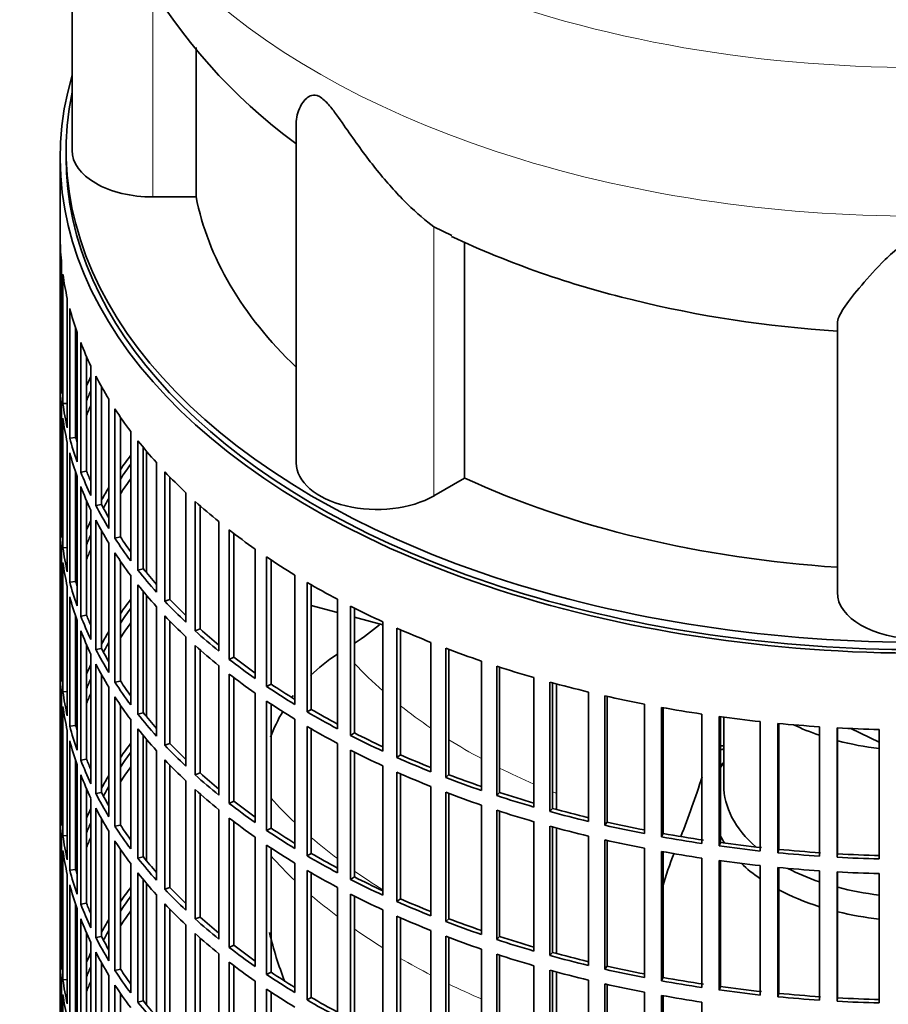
# Model space of a CAD drawing. Header units: millimetres. Extents: x 463 to 1347, y -1623 to 1574.
# Tile 5 of 20: x 1048 to 1193, y -1373 to -1209. Entities that reach past the tile are written whole.
import ezdxf

# ---------------------------------------------------------------- set-up
doc = ezdxf.new("R2010")
doc.units = ezdxf.units.MM
for name, color, linetype in [('VSI184-254_GIUNT', 7, 'Continuous'), ('VSI344-454_FILTR', 7, 'Continuous'), ('VSI344-454_SUPPO', 7, 'Continuous'), ('VSI344_DIFFUSORE', 7, 'Continuous')]:
    doc.layers.add(name, color=color, linetype=linetype)

# ---------------------------------------------------------------- blocks, each defined once
blk = doc.blocks.new('SE4')
at = {"layer": 'VSI184-254_GIUNT', "color": 7, "linetype": 'Continuous', "lineweight": 35}
blk.add_line((1165.54, -1325.21), (1165.54, -1336.57), dxfattribs=at)
for centre, major_axis, start_param, end_param in [((1198.04, -1312.07), (-32.5, 0), 0.875493, 1.038932), ((1198.04, -1312.07), (-32.5, 0), 1.14425, 1.369498), ((1198.04, -1339.4), (-34.5, 0), -0.342169, -0.29004), ((1198.04, -1336.57), (32.5, 0), 3.141593, 3.725655), ((1198.04, -1339.4), (-34.5, 0), 0.29004, 0.352057), ((1198.04, -1339.4), (-34.5, 0), 0.541779, 0.70006), ((1198.04, -1336.57), (32.5, 0), 3.976979, 4.180525), ((1198.04, -1339.4), (-34.5, 0), 0.828971, 1.072715), ((1198.04, -1336.57), (32.5, 0), 4.285842, 4.51109), ((1198.04, -1339.4), (-34.5, 0), 1.170442, 1.381313)]:
    blk.add_ellipse(centre, major_axis=major_axis, ratio=0.57735, start_param=start_param, end_param=end_param, dxfattribs=at)
at = {"layer": 'VSI344-454_FILTR', "color": 7, "linetype": 'Continuous', "lineweight": 35}
for p, q in [((1054.54, -1231.65), (1054.54, -1471.7)), ((1054.54, -1267.01), (1054.54, -1245.37)), ((1054.79, -1271.07), (1054.79, -1249.43)), ((1055, -1272.78), (1055, -1251.15)), ((1055.73, -1276.82), (1055.73, -1255.19)), ((1056.15, -1278.53), (1056.15, -1256.89)), ((1057.13, -1278.43), (1057.13, -1260.2)), ((1057.37, -1282.53), (1057.37, -1260.89)), ((1057.99, -1284.21), (1057.99, -1262.58)), ((1058.96, -1284.07), (1058.96, -1264.92)), ((1054.79, -1267), (1054.54, -1267.01)), ((1059.69, -1288.15), (1059.69, -1266.52)), ((1060.51, -1289.81), (1060.51, -1268.17)), ((1054.54, -1291.09), (1054.54, -1269.46)), ((1061.46, -1289.63), (1061.46, -1269.94)), ((1062.69, -1293.67), (1062.69, -1272.03)), ((1054.79, -1295.15), (1054.79, -1273.52)), ((1055.73, -1272.74), (1055, -1272.78)), ((1063.71, -1295.29), (1063.71, -1273.65)), ((1055, -1296.87), (1055, -1275.23)), ((1064.63, -1295.07), (1064.63, -1275.04)), ((1066.34, -1299.06), (1066.34, -1277.42)), ((1055.73, -1300.91), (1055.73, -1279.27)), ((1057.13, -1278.43), (1056.15, -1278.53)), ((1067.56, -1300.63), (1067.56, -1278.99)), ((1068.45, -1300.38), (1068.45, -1280.1)), ((1056.15, -1302.61), (1056.15, -1280.98)), ((1058.96, -1284.07), (1057.99, -1284.21)), ((1070.64, -1304.28), (1070.64, -1282.64)), ((1072.04, -1305.8), (1072.04, -1284.16)), ((1057.13, -1302.51), (1057.13, -1284.29)), ((1057.37, -1306.61), (1057.37, -1284.98)), ((1072.91, -1305.51), (1072.91, -1285.07)), ((1057.99, -1308.3), (1057.99, -1286.66)), ((1058.96, -1308.16), (1058.96, -1289.01)), ((1075.56, -1309.32), (1075.56, -1287.68)), ((1077.14, -1310.78), (1077.14, -1289.14)), ((1059.69, -1312.24), (1059.69, -1290.6)), ((1061.46, -1289.63), (1060.51, -1289.81)), ((1077.97, -1310.45), (1077.97, -1289.88)), ((1054.79, -1291.09), (1054.54, -1291.09)), ((1060.51, -1313.9), (1060.51, -1292.26)), ((1054.54, -1315.18), (1054.54, -1293.54)), ((1061.46, -1313.72), (1061.46, -1294.03)), ((1081.07, -1314.14), (1081.07, -1292.51)), ((1082.82, -1315.54), (1082.82, -1293.9)), ((1064.63, -1295.07), (1063.71, -1295.29)), ((1083.61, -1315.18), (1083.61, -1294.51)), ((1055.73, -1296.83), (1055, -1296.87)), ((1062.69, -1317.76), (1062.69, -1296.12)), ((1087.16, -1318.74), (1087.16, -1297.1)), ((1054.79, -1319.24), (1054.79, -1297.6)), ((1063.71, -1319.38), (1063.71, -1297.74)), ((1089.07, -1320.06), (1089.07, -1298.42)), ((1089.82, -1319.67), (1089.82, -1298.92)), ((1055, -1320.96), (1055, -1299.32)), ((1064.63, -1319.16), (1064.63, -1299.13)), ((1068.45, -1300.38), (1067.56, -1300.63)), ((1066.34, -1323.14), (1066.34, -1301.51)), ((1093.78, -1323.08), (1093.78, -1301.44)), ((1055.73, -1325), (1055.73, -1303.36)), ((1057.13, -1302.51), (1056.15, -1302.61)), ((1067.56, -1324.72), (1067.56, -1303.08)), ((1095.85, -1324.31), (1095.85, -1302.68)), ((1096.55, -1323.9), (1096.55, -1303.08)), ((1056.15, -1326.7), (1056.15, -1305.06)), ((1068.45, -1324.46), (1068.45, -1304.19)), ((1072.91, -1305.51), (1072.04, -1305.8)), ((1100.91, -1327.14), (1100.91, -1305.5)), ((1070.64, -1328.37), (1070.64, -1306.73)), ((1103.13, -1328.29), (1103.13, -1306.65)), ((1103.77, -1327.85), (1103.77, -1306.98)), ((1057.13, -1326.6), (1057.13, -1308.37)), ((1058.96, -1308.16), (1057.99, -1308.3)), ((1072.04, -1329.89), (1072.04, -1308.25)), ((1057.37, -1330.7), (1057.37, -1309.06)), ((1072.91, -1329.6), (1072.91, -1309.15)), ((1077.97, -1310.45), (1077.14, -1310.78)), ((1108.52, -1330.9), (1108.52, -1309.26)), ((1110.87, -1331.96), (1110.87, -1310.32)), ((1111.46, -1331.49), (1111.46, -1310.58)), ((1057.99, -1332.39), (1057.99, -1310.75)), ((1075.56, -1333.4), (1075.56, -1311.77)), ((1058.96, -1332.25), (1058.96, -1313.1)), ((1061.46, -1313.72), (1060.51, -1313.9)), ((1077.14, -1334.86), (1077.14, -1313.23)), ((1116.56, -1334.35), (1116.56, -1312.71)), ((1119.03, -1335.31), (1119.03, -1313.67)), ((1119.56, -1334.82), (1119.56, -1313.87)), ((1054.79, -1315.18), (1054.54, -1315.18)), ((1059.69, -1336.33), (1059.69, -1314.69)), ((1077.97, -1334.54), (1077.97, -1313.97)), ((1083.61, -1315.18), (1082.82, -1315.54)), ((1060.51, -1337.98), (1060.51, -1316.34)), ((1081.07, -1338.23), (1081.07, -1316.59)), ((1125, -1337.46), (1125, -1315.82)), ((1127.58, -1338.32), (1127.58, -1316.69)), ((1128.05, -1337.81), (1128.05, -1316.84)), ((1054.54, -1339.27), (1054.54, -1317.63)), ((1061.46, -1337.8), (1061.46, -1318.12)), ((1082.82, -1339.62), (1082.82, -1317.99)), ((1083.61, -1339.27), (1083.61, -1318.59)), ((1133.79, -1340.23), (1133.79, -1318.59)), ((1062.69, -1341.84), (1062.69, -1320.21)), ((1064.63, -1319.16), (1063.71, -1319.38)), ((1089.82, -1319.67), (1089.07, -1320.06)), ((1136.47, -1340.98), (1136.47, -1319.35)), ((1136.88, -1340.46), (1136.88, -1319.46)), ((1054.79, -1343.33), (1054.79, -1321.69)), ((1055.73, -1320.91), (1055, -1320.96)), ((1063.71, -1343.46), (1063.71, -1321.83)), ((1087.16, -1342.82), (1087.16, -1321.19)), ((1142.9, -1342.64), (1142.9, -1321)), ((1145.67, -1343.28), (1145.67, -1321.64)), ((1146.01, -1342.74), (1146.01, -1321.72)), ((1055, -1345.04), (1055, -1323.41)), ((1064.63, -1343.25), (1064.63, -1323.21)), ((1089.07, -1344.14), (1089.07, -1322.51)), ((1089.82, -1343.76), (1089.82, -1323)), ((1152.28, -1344.67), (1152.28, -1323.03)), ((1155.11, -1345.2), (1155.11, -1323.57)), ((1155.39, -1344.65), (1155.39, -1323.62)), ((1068.45, -1324.46), (1067.56, -1324.72)), ((1096.55, -1323.9), (1095.85, -1324.31)), ((1161.87, -1346.32), (1161.87, -1324.68)), ((1164.77, -1346.74), (1164.77, -1325.1)), ((1164.98, -1346.17), (1164.98, -1325.13)), ((1057.13, -1326.6), (1056.15, -1326.7)), ((1066.34, -1347.23), (1066.34, -1325.59)), ((1093.78, -1347.16), (1093.78, -1325.53)), ((1095.85, -1348.4), (1095.85, -1326.76)), ((1171.65, -1347.58), (1171.65, -1325.95)), ((1174.59, -1347.88), (1174.59, -1326.24)), ((1174.73, -1347.31), (1174.73, -1326.26)), ((1181.55, -1348.45), (1181.55, -1326.81)), ((1184.52, -1348.63), (1184.52, -1326.99)), ((1184.59, -1348.05), (1184.59, -1326.99)), ((1055.73, -1349.08), (1055.73, -1327.45)), ((1067.56, -1348.8), (1067.56, -1327.16)), ((1068.45, -1348.55), (1068.45, -1328.28)), ((1096.55, -1347.99), (1096.55, -1327.17)), ((1103.77, -1327.85), (1103.13, -1328.29)), ((1191.54, -1348.91), (1191.54, -1327.27)), ((1056.15, -1350.79), (1056.15, -1329.15)), ((1072.91, -1329.6), (1072.04, -1329.89)), ((1100.91, -1351.22), (1100.91, -1329.59)), ((1070.64, -1352.45), (1070.64, -1330.82)), ((1103.13, -1352.37), (1103.13, -1330.74)), ((1103.77, -1351.93), (1103.77, -1331.06)), ((1111.46, -1331.49), (1110.87, -1331.96)), ((1057.13, -1350.69), (1057.13, -1332.46)), ((1057.37, -1354.79), (1057.37, -1333.15)), ((1058.96, -1332.25), (1057.99, -1332.39)), ((1072.04, -1353.97), (1072.04, -1332.34)), ((1072.91, -1353.68), (1072.91, -1333.24)), ((1108.52, -1354.99), (1108.52, -1333.35)), ((1057.99, -1356.47), (1057.99, -1334.84)), ((1077.97, -1334.54), (1077.14, -1334.86)), ((1110.87, -1356.05), (1110.87, -1334.41)), ((1111.46, -1355.58), (1111.46, -1334.67)), ((1119.56, -1334.82), (1119.03, -1335.31)), ((1075.56, -1357.49), (1075.56, -1335.85)), ((1116.56, -1358.43), (1116.56, -1336.8)), ((1058.96, -1356.33), (1058.96, -1337.18)), ((1061.46, -1337.8), (1060.51, -1337.98)), ((1077.14, -1358.95), (1077.14, -1337.31)), ((1077.97, -1358.63), (1077.97, -1338.05)), ((1119.03, -1359.4), (1119.03, -1337.76)), ((1119.56, -1358.91), (1119.56, -1337.96)), ((1128.05, -1337.81), (1127.58, -1338.32)), ((1054.79, -1339.26), (1054.54, -1339.27)), ((1059.69, -1360.41), (1059.69, -1338.78)), ((1083.61, -1339.27), (1082.82, -1339.62)), ((1125, -1361.55), (1125, -1339.91)), ((1054.54, -1363.35), (1054.54, -1341.72)), ((1060.51, -1362.07), (1060.51, -1340.43)), ((1081.07, -1362.32), (1081.07, -1340.68)), ((1127.58, -1362.41), (1127.58, -1340.77)), ((1128.05, -1361.9), (1128.05, -1340.92)), ((1136.88, -1340.46), (1136.47, -1340.98)), ((1061.46, -1361.89), (1061.46, -1342.2)), ((1064.63, -1343.25), (1063.71, -1343.46)), ((1082.82, -1363.71), (1082.82, -1342.07)), ((1083.61, -1363.36), (1083.61, -1342.68)), ((1133.79, -1364.32), (1133.79, -1342.68)), ((1136.47, -1365.07), (1136.47, -1343.43)), ((1146.01, -1342.74), (1145.67, -1343.28)), ((1055.73, -1345), (1055, -1345.04)), ((1062.69, -1365.93), (1062.69, -1344.29)), ((1089.82, -1343.76), (1089.07, -1344.14)), ((1136.88, -1364.54), (1136.88, -1343.54)), ((1142.9, -1366.72), (1142.9, -1345.09)), ((1155.39, -1344.65), (1155.11, -1345.2)), ((1054.79, -1367.41), (1054.79, -1345.78)), ((1063.71, -1367.55), (1063.71, -1345.91)), ((1087.16, -1366.91), (1087.16, -1345.27)), ((1089.07, -1368.23), (1089.07, -1346.59)), ((1145.67, -1367.37), (1145.67, -1345.73)), ((1146.01, -1366.83), (1146.01, -1345.81)), ((1164.98, -1346.17), (1164.77, -1346.74)), ((1055, -1369.13), (1055, -1347.49)), ((1064.63, -1367.33), (1064.63, -1347.3)), ((1089.82, -1367.84), (1089.82, -1347.09)), ((1096.55, -1347.99), (1095.85, -1348.4)), ((1152.28, -1368.76), (1152.28, -1347.12)), ((1155.11, -1369.29), (1155.11, -1347.65)), ((1155.39, -1368.73), (1155.39, -1347.7)), ((1174.73, -1347.31), (1174.59, -1347.88)), ((1184.59, -1348.05), (1184.52, -1348.63)), ((1066.34, -1371.32), (1066.34, -1349.68)), ((1068.45, -1348.55), (1067.56, -1348.8)), ((1093.78, -1371.25), (1093.78, -1349.61)), ((1161.87, -1370.41), (1161.87, -1348.77)), ((1164.77, -1370.83), (1164.77, -1349.19)), ((1164.98, -1370.26), (1164.98, -1349.22)), ((1171.65, -1371.67), (1171.65, -1350.03)), ((1055.73, -1373.17), (1055.73, -1351.53)), ((1057.13, -1350.69), (1056.15, -1350.79)), ((1067.56, -1372.89), (1067.56, -1351.25)), ((1095.85, -1372.49), (1095.85, -1350.85)), ((1096.55, -1372.07), (1096.55, -1351.25)), ((1174.59, -1371.97), (1174.59, -1350.33)), ((1174.73, -1371.4), (1174.73, -1350.34)), ((1181.55, -1372.53), (1181.55, -1350.9)), ((1184.52, -1372.71), (1184.52, -1351.08)), ((1184.59, -1372.14), (1184.59, -1351.08)), ((1191.54, -1373), (1191.54, -1351.36)), ((1056.15, -1374.87), (1056.15, -1353.24)), ((1068.45, -1372.64), (1068.45, -1352.36)), ((1103.77, -1351.93), (1103.13, -1352.37)), ((1070.64, -1376.54), (1070.64, -1354.9)), ((1072.91, -1353.68), (1072.04, -1353.97)), ((1100.91, -1375.31), (1100.91, -1353.67)), ((1103.13, -1376.46), (1103.13, -1354.82)), ((1057.13, -1374.77), (1057.13, -1356.55)), ((1058.96, -1356.33), (1057.99, -1356.47)), ((1072.04, -1378.06), (1072.04, -1356.42)), ((1103.77, -1376.02), (1103.77, -1355.15)), ((1111.46, -1355.58), (1110.87, -1356.05)), ((1057.37, -1378.87), (1057.37, -1357.24)), ((1072.91, -1377.77), (1072.91, -1357.33)), ((1108.52, -1379.07), (1108.52, -1357.43)), ((1057.99, -1380.56), (1057.99, -1358.92)), ((1075.56, -1381.58), (1075.56, -1359.94)), ((1077.97, -1358.63), (1077.14, -1358.95)), ((1110.87, -1380.13), (1110.87, -1358.5)), ((1111.46, -1379.67), (1111.46, -1358.75)), ((1119.56, -1358.91), (1119.03, -1359.4)), ((1058.96, -1380.42), (1058.96, -1361.27)), ((1077.14, -1383.04), (1077.14, -1361.4)), ((1116.56, -1382.52), (1116.56, -1360.88)), ((1059.69, -1384.5), (1059.69, -1362.86)), ((1061.46, -1361.89), (1060.51, -1362.07)), ((1077.97, -1382.71), (1077.97, -1362.14)), ((1119.03, -1383.48), (1119.03, -1361.85)), ((1119.56, -1382.99), (1119.56, -1362.05)), ((1128.05, -1361.9), (1127.58, -1362.41)), ((1054.79, -1363.35), (1054.54, -1363.35)), ((1060.51, -1386.16), (1060.51, -1364.52)), ((1081.07, -1386.4), (1081.07, -1364.77)), ((1083.61, -1363.36), (1082.82, -1363.71)), ((1125, -1385.63), (1125, -1364)), ((1127.58, -1386.5), (1127.58, -1364.86)), ((1136.88, -1364.54), (1136.47, -1365.07)), ((1054.54, -1387.44), (1054.54, -1365.8)), ((1061.46, -1385.98), (1061.46, -1366.29)), ((1082.82, -1387.8), (1082.82, -1366.16)), ((1128.05, -1385.99), (1128.05, -1365.01)), ((1064.63, -1367.33), (1063.71, -1367.55)), ((1083.61, -1387.44), (1083.61, -1366.77)), ((1089.82, -1367.84), (1089.07, -1368.23)), ((1133.79, -1388.4), (1133.79, -1366.77)), ((1136.47, -1389.16), (1136.47, -1367.52)), ((1136.88, -1388.63), (1136.88, -1367.63)), ((1146.01, -1366.83), (1145.67, -1367.37)), ((1054.79, -1391.5), (1054.79, -1369.86)), ((1055.73, -1369.09), (1055, -1369.13)), ((1062.69, -1390.02), (1062.69, -1368.38)), ((1087.16, -1391), (1087.16, -1369.36)), ((1142.9, -1390.81), (1142.9, -1369.17)), ((1145.67, -1391.45), (1145.67, -1369.82)), ((1155.39, -1368.73), (1155.11, -1369.29)), ((1063.71, -1391.64), (1063.71, -1370)), ((1064.63, -1391.42), (1064.63, -1371.39)), ((1089.07, -1392.32), (1089.07, -1370.68)), ((1089.82, -1391.93), (1089.82, -1371.18)), ((1146.01, -1390.91), (1146.01, -1369.89)), ((1152.28, -1392.84), (1152.28, -1371.21)), ((1164.98, -1370.26), (1164.77, -1370.83)), ((1174.73, -1371.4), (1174.59, -1371.97)), ((1055, -1393.22), (1055, -1371.58)), ((1068.45, -1372.64), (1067.56, -1372.89)), ((1096.55, -1372.07), (1095.85, -1372.49)), ((1155.11, -1393.38), (1155.11, -1371.74)), ((1155.39, -1392.82), (1155.39, -1371.79)), ((1161.87, -1394.5), (1161.87, -1372.86)), ((1184.59, -1372.14), (1184.52, -1372.71))]:
    blk.add_line(p, q, dxfattribs=at)
for centre, major_axis, start_param, end_param in [((1198.04, -1231.65), (143.5, 0), 2.974441, 5.123263), ((1198.04, -1231.65), (142.5, 0), 3.141593, 5.133513), ((1198.04, -1244.51), (-143.5, 0), 0.010392, 0.059421), ((1198.04, -1244.51), (-143.5, 0), 0.080205, 0.129234), ((1198.04, -1244.51), (-143.5, 0), 0.150018, 0.199048), ((1198.04, -1244.51), (-143.5, 0), 0.219831, 0.268861), ((1198.04, -1266.15), (-143.5, 0), 0.010392, 0.059421), ((1198.04, -1290.23), (-143.5, 0), -0.268861, -0.248955), ((1198.04, -1244.51), (-143.5, 0), 0.289645, 0.338674), ((1198.04, -1268.6), (-143.5, 0), 0.010392, 0.059421), ((1198.04, -1290.23), (-142.5, 0), -0.242088, -0.219659), ((1198.04, -1266.15), (-143.5, 0), 0.080205, 0.129234), ((1198.04, -1290.23), (-143.5, 0), -0.199048, -0.190533), ((1198.04, -1292.68), (-142.5, 0), -0.242088, -0.219659), ((1198.04, -1244.51), (-143.5, 0), 0.359458, 0.408487), ((1198.04, -1268.6), (-143.5, 0), 0.080205, 0.129234), ((1198.04, -1290.23), (-142.5, 0), -0.160582, -0.149846), ((1198.04, -1266.15), (-143.5, 0), 0.150018, 0.199048), ((1198.04, -1266.15), (-142.5, 0), 0.149846, 0.160582), ((1198.04, -1244.51), (-143.5, 0), 0.429271, 0.4783), ((1198.04, -1268.6), (-143.5, 0), 0.150018, 0.199048), ((1198.04, -1314.32), (-143.5, 0), -0.408487, -0.377404), ((1198.04, -1266.15), (-143.5, 0), 0.219831, 0.268861), ((1198.04, -1266.15), (-142.5, 0), 0.219659, 0.242088), ((1198.04, -1314.32), (-142.5, 0), -0.391958, -0.359286), ((1198.04, -1244.51), (-143.5, 0), 0.499084, 0.548113), ((1198.04, -1316.77), (-142.5, 0), -0.391958, -0.359286), ((1198.04, -1268.6), (-143.5, 0), 0.219831, 0.268861), ((1198.04, -1314.32), (-143.5, 0), -0.338674, -0.312019), ((1198.04, -1314.32), (-142.5, 0), -0.318152, -0.297119), ((1198.04, -1244.51), (-143.5, 0), 0.568897, 0.617927), ((1198.04, -1266.15), (-143.5, 0), 0.289645, 0.338674), ((1198.04, -1266.15), (-142.5, 0), 0.289473, 0.318152), ((1198.04, -1290.23), (-143.5, 0), 0.010392, 0.059421), ((1198.04, -1314.32), (-143.5, 0), -0.268861, -0.248955), ((1198.04, -1268.6), (-143.5, 0), 0.289645, 0.338674), ((1198.04, -1292.68), (-143.5, 0), 0.010392, 0.059421), ((1198.04, -1244.51), (-143.5, 0), 0.63871, 0.68774), ((1198.04, -1314.32), (-142.5, 0), -0.242088, -0.219659), ((1198.04, -1266.15), (-143.5, 0), 0.359458, 0.408487), ((1198.04, -1266.15), (-142.5, 0), 0.359286, 0.391958), ((1198.04, -1290.23), (-143.5, 0), 0.080205, 0.129234), ((1198.04, -1316.77), (-142.5, 0), -0.242088, -0.219659), ((1198.04, -1314.32), (-143.5, 0), -0.199048, -0.190533), ((1198.04, -1268.6), (-143.5, 0), 0.359458, 0.408487), ((1198.04, -1244.51), (-143.5, 0), 0.708524, 0.757553), ((1198.04, -1292.68), (-143.5, 0), 0.080205, 0.129234), ((1198.04, -1266.15), (-143.5, 0), 0.429271, 0.4783), ((1198.04, -1266.15), (-142.5, 0), 0.429099, 0.464583), ((1198.04, -1314.32), (-142.5, 0), -0.160582, -0.149846), ((1198.04, -1290.23), (-143.5, 0), 0.150018, 0.199048), ((1198.04, -1290.23), (-142.5, 0), 0.149846, 0.160582), ((1198.04, -1268.6), (-143.5, 0), 0.429271, 0.4783), ((1198.04, -1244.51), (-143.5, 0), 0.778337, 0.827366), ((1198.04, -1292.68), (-143.5, 0), 0.150018, 0.199048), ((1198.04, -1338.41), (-143.5, 0), -0.408487, -0.377404), ((1198.04, -1266.15), (-142.5, 0), 0.498912, 0.536508), ((1198.04, -1338.41), (-142.5, 0), -0.391958, -0.359286), ((1198.04, -1266.15), (-143.5, 0), 0.499084, 0.548113), ((1198.04, -1244.51), (-143.5, 0), 0.84815, 0.897179), ((1198.04, -1290.23), (-143.5, 0), 0.219831, 0.268861), ((1198.04, -1290.23), (-142.5, 0), 0.219659, 0.242088), ((1198.04, -1268.6), (-143.5, 0), 0.499084, 0.548113), ((1198.04, -1340.86), (-142.5, 0), -0.391958, -0.359286), ((1198.04, -1266.15), (-142.5, 0), 0.568725, 0.607984), ((1198.04, -1244.51), (-143.5, 0), 0.917963, 0.966992), ((1198.04, -1292.68), (-143.5, 0), 0.219831, 0.268861), ((1198.04, -1338.41), (-143.5, 0), -0.338674, -0.312019), ((1198.04, -1266.15), (-143.5, 0), 0.568897, 0.617927), ((1198.04, -1290.23), (-143.5, 0), 0.289645, 0.338674), ((1198.04, -1290.23), (-142.5, 0), 0.289473, 0.318152), ((1198.04, -1338.41), (-142.5, 0), -0.318152, -0.297119), ((1198.04, -1268.6), (-143.5, 0), 0.568897, 0.617927), ((1198.04, -1244.51), (-143.5, 0), 0.987776, 1.036806), ((1198.04, -1314.32), (-143.5, 0), 0.010392, 0.059421), ((1198.04, -1266.15), (-143.5, 0), 0.63871, 0.68774), ((1198.04, -1266.15), (-142.5, 0), 0.638538, 0.679153), ((1198.04, -1338.41), (-143.5, 0), -0.268861, -0.248955), ((1198.04, -1292.68), (-143.5, 0), 0.289645, 0.338674), ((1198.04, -1244.51), (-143.5, 0), 1.057589, 1.106619), ((1198.04, -1316.77), (-143.5, 0), 0.010392, 0.059421), ((1198.04, -1338.41), (-142.5, 0), -0.242088, -0.219659), ((1198.04, -1268.6), (-143.5, 0), 0.63871, 0.68774), ((1198.04, -1290.23), (-143.5, 0), 0.359458, 0.408487), ((1198.04, -1290.23), (-142.5, 0), 0.359286, 0.391958), ((1198.04, -1266.15), (-143.5, 0), 0.708524, 0.757553), ((1198.04, -1266.15), (-142.5, 0), 0.708352, 0.750104), ((1198.04, -1244.51), (-143.5, 0), 1.127403, 1.176432), ((1198.04, -1314.32), (-143.5, 0), 0.080205, 0.129234), ((1198.04, -1338.41), (-143.5, 0), -0.199048, -0.190533), ((1198.04, -1340.86), (-142.5, 0), -0.242088, -0.219659), ((1198.04, -1292.68), (-143.5, 0), 0.359458, 0.408487), ((1198.04, -1244.51), (-143.5, 0), 1.197216, 1.246245), ((1198.04, -1316.77), (-143.5, 0), 0.080205, 0.129234), ((1198.04, -1268.6), (-143.5, 0), 0.708524, 0.757553), ((1198.04, -1244.51), (-143.5, 0), 1.267029, 1.316058), ((1198.04, -1338.41), (-142.5, 0), -0.160582, -0.149846), ((1198.04, -1290.23), (-143.5, 0), 0.429271, 0.4783), ((1198.04, -1290.23), (-142.5, 0), 0.429099, 0.464583), ((1198.04, -1266.15), (-143.5, 0), 0.778337, 0.827366), ((1198.04, -1266.15), (-142.5, 0), 0.778165, 0.820895), ((1198.04, -1244.51), (-143.5, 0), 1.336842, 1.385871), ((1198.04, -1314.32), (-143.5, 0), 0.150018, 0.199048), ((1198.04, -1314.32), (-142.5, 0), 0.149846, 0.160582), ((1198.04, -1268.6), (-143.5, 0), 0.778337, 0.827366), ((1198.04, -1244.51), (-143.5, 0), 1.406655, 1.455685), ((1198.04, -1244.51), (-143.5, 0), 1.476469, 1.525498), ((1198.04, -1292.68), (-143.5, 0), 0.429271, 0.4783), ((1198.04, -1266.15), (-143.5, 0), 0.84815, 0.897179), ((1198.04, -1266.15), (-142.5, 0), 0.847978, 0.891566), ((1198.04, -1316.77), (-143.5, 0), 0.150018, 0.199048), ((1198.04, -1362.49), (-143.5, 0), -0.408487, -0.377404), ((1198.04, -1290.23), (-143.5, 0), 0.499084, 0.548113), ((1198.04, -1290.23), (-142.5, 0), 0.498912, 0.536508), ((1198.04, -1410.67), (-143.5, 0), -1.342333, -1.336842), ((1198.04, -1362.49), (-142.5, 0), -0.391958, -0.359286), ((1198.04, -1268.6), (-143.5, 0), 0.84815, 0.897179), ((1198.04, -1266.15), (-143.5, 0), 0.917963, 0.966992), ((1198.04, -1266.15), (-142.5, 0), 0.917791, 0.962144), ((1198.04, -1410.67), (-142.5, 0), -1.340701, -1.33667), ((1198.04, -1314.32), (-143.5, 0), 0.219831, 0.268861), ((1198.04, -1314.32), (-142.5, 0), 0.219659, 0.242088), ((1198.04, -1364.94), (-142.5, 0), -0.391958, -0.359286), ((1198.04, -1292.68), (-143.5, 0), 0.499084, 0.548113), ((1198.04, -1413.12), (-142.5, 0), -1.339301, -1.33667), ((1198.04, -1316.77), (-143.5, 0), 0.219831, 0.268861), ((1198.04, -1362.49), (-143.5, 0), -0.338674, -0.312019), ((1198.04, -1290.23), (-143.5, 0), 0.568897, 0.617927), ((1198.04, -1290.23), (-142.5, 0), 0.568725, 0.607984), ((1198.04, -1268.6), (-143.5, 0), 0.917963, 0.966992), ((1198.04, -1266.15), (-142.5, 0), 0.987604, 1.032651), ((1198.04, -1362.49), (-142.5, 0), -0.318152, -0.297119), ((1198.04, -1266.15), (-143.5, 0), 0.987776, 1.036806), ((1198.04, -1314.32), (-143.5, 0), 0.289645, 0.338674), ((1198.04, -1314.32), (-142.5, 0), 0.289473, 0.318152), ((1198.04, -1292.68), (-143.5, 0), 0.568897, 0.617927), ((1198.04, -1268.6), (-143.5, 0), 0.987776, 1.036806), ((1198.04, -1266.15), (-143.5, 0), 1.057589, 1.106619), ((1198.04, -1266.15), (-142.5, 0), 1.057417, 1.103102), ((1198.04, -1338.41), (-143.5, 0), 0.010392, 0.059421), ((1198.04, -1290.23), (-143.5, 0), 0.63871, 0.68774), ((1198.04, -1290.23), (-142.5, 0), 0.638538, 0.679153), ((1198.04, -1340.86), (-143.5, 0), 0.010392, 0.059421), ((1198.04, -1362.49), (-143.5, 0), -0.268861, -0.248955), ((1198.04, -1316.77), (-143.5, 0), 0.289645, 0.338674), ((1198.04, -1268.6), (-143.5, 0), 1.057589, 1.106619), ((1198.04, -1266.15), (-143.5, 0), 1.127403, 1.176432), ((1198.04, -1266.15), (-142.5, 0), 1.127231, 1.17351), ((1198.04, -1362.49), (-142.5, 0), -0.242088, -0.219659), ((1198.04, -1314.32), (-143.5, 0), 0.359458, 0.408487), ((1198.04, -1314.32), (-142.5, 0), 0.359286, 0.391958), ((1198.04, -1292.68), (-143.5, 0), 0.63871, 0.68774), ((1198.04, -1268.6), (-143.5, 0), 1.127403, 1.176432), ((1198.04, -1266.15), (-143.5, 0), 1.197216, 1.246245), ((1198.04, -1266.15), (-142.5, 0), 1.197044, 1.243883), ((1198.04, -1338.41), (-143.5, 0), 0.080205, 0.129234), ((1198.04, -1290.23), (-143.5, 0), 0.708524, 0.757553), ((1198.04, -1290.23), (-142.5, 0), 0.708352, 0.750104), ((1198.04, -1266.15), (-142.5, 0), 1.266857, 1.31623), ((1198.04, -1362.49), (-143.5, 0), -0.199048, -0.190533), ((1198.04, -1364.94), (-142.5, 0), -0.242088, -0.219659), ((1198.04, -1316.77), (-143.5, 0), 0.359458, 0.408487), ((1198.04, -1292.68), (-143.5, 0), 0.708524, 0.757553), ((1198.04, -1268.6), (-143.5, 0), 1.197216, 1.246245), ((1198.04, -1266.15), (-143.5, 0), 1.267029, 1.316058), ((1198.04, -1266.15), (-143.5, 0), 1.336842, 1.385871), ((1198.04, -1266.15), (-142.5, 0), 1.33667, 1.386044), ((1198.04, -1340.86), (-143.5, 0), 0.080205, 0.129234), ((1198.04, -1290.23), (-143.5, 0), 0.778337, 0.827366), ((1198.04, -1290.23), (-142.5, 0), 0.778165, 0.820895), ((1198.04, -1268.6), (-143.5, 0), 1.267029, 1.316058), ((1198.04, -1266.15), (-143.5, 0), 1.406655, 1.455685), ((1198.04, -1266.15), (-142.5, 0), 1.406483, 1.455857), ((1198.04, -1266.15), (-142.5, 0), 1.476296, 1.52567), ((1198.04, -1362.49), (-142.5, 0), -0.160582, -0.149846), ((1198.04, -1314.32), (-143.5, 0), 0.429271, 0.4783), ((1198.04, -1314.32), (-142.5, 0), 0.429099, 0.464583), ((1198.04, -1268.6), (-143.5, 0), 1.336842, 1.385871), ((1198.04, -1266.15), (-143.5, 0), 1.476469, 1.525498), ((1198.04, -1338.41), (-143.5, 0), 0.150018, 0.199048), ((1198.04, -1338.41), (-142.5, 0), 0.149846, 0.160582), ((1198.04, -1316.77), (-143.5, 0), 0.429271, 0.4783), ((1198.04, -1292.68), (-143.5, 0), 0.778337, 0.827366), ((1198.04, -1268.6), (-143.5, 0), 1.406655, 1.455685), ((1198.04, -1268.6), (-143.5, 0), 1.476469, 1.525498), ((1198.04, -1340.86), (-143.5, 0), 0.150018, 0.199048), ((1198.04, -1290.23), (-143.5, 0), 0.84815, 0.897179), ((1198.04, -1290.23), (-142.5, 0), 0.847978, 0.891566), ((1198.04, -1386.58), (-143.5, 0), -0.408487, -0.377404), ((1198.04, -1314.32), (-143.5, 0), 0.499084, 0.548113), ((1198.04, -1314.32), (-142.5, 0), 0.498912, 0.536508), ((1198.04, -1292.68), (-143.5, 0), 0.84815, 0.897179), ((1198.04, -1338.41), (-143.5, 0), 0.219831, 0.268861), ((1198.04, -1338.41), (-142.5, 0), 0.219659, 0.242088), ((1198.04, -1386.58), (-142.5, 0), -0.391958, -0.359286), ((1198.04, -1316.77), (-143.5, 0), 0.499084, 0.548113), ((1198.04, -1290.23), (-143.5, 0), 0.917963, 0.966992), ((1198.04, -1290.23), (-142.5, 0), 0.917791, 0.962144), ((1198.04, -1389.03), (-142.5, 0), -0.391958, -0.359286), ((1198.04, -1340.86), (-143.5, 0), 0.219831, 0.268861), ((1198.04, -1386.58), (-143.5, 0), -0.338674, -0.312019), ((1198.04, -1314.32), (-143.5, 0), 0.568897, 0.617927), ((1198.04, -1314.32), (-142.5, 0), 0.568725, 0.607984), ((1198.04, -1292.68), (-143.5, 0), 0.917963, 0.966992), ((1198.04, -1290.23), (-143.5, 0), 0.987776, 1.036806), ((1198.04, -1290.23), (-142.5, 0), 0.987604, 1.032651), ((1198.04, -1386.58), (-142.5, 0), -0.318152, -0.297119), ((1198.04, -1316.77), (-143.5, 0), 0.568897, 0.617927), ((1198.04, -1338.41), (-143.5, 0), 0.289645, 0.338674), ((1198.04, -1338.41), (-142.5, 0), 0.289473, 0.318152), ((1198.04, -1292.68), (-143.5, 0), 0.987776, 1.036806), ((1198.04, -1290.23), (-143.5, 0), 1.057589, 1.106619), ((1198.04, -1290.23), (-142.5, 0), 1.057417, 1.103102), ((1198.04, -1362.49), (-143.5, 0), 0.010392, 0.059421), ((1198.04, -1386.58), (-143.5, 0), -0.268861, -0.248955), ((1198.04, -1340.86), (-143.5, 0), 0.289645, 0.338674), ((1198.04, -1314.32), (-143.5, 0), 0.63871, 0.68774), ((1198.04, -1314.32), (-142.5, 0), 0.638538, 0.679153), ((1198.04, -1292.68), (-143.5, 0), 1.057589, 1.106619), ((1198.04, -1290.23), (-142.5, 0), 1.127231, 1.17351), ((1198.04, -1364.94), (-143.5, 0), 0.010392, 0.059421), ((1198.04, -1316.77), (-143.5, 0), 0.63871, 0.68774), ((1198.04, -1290.23), (-143.5, 0), 1.127403, 1.176432), ((1198.04, -1386.58), (-142.5, 0), -0.242088, -0.219659), ((1198.04, -1338.41), (-143.5, 0), 0.359458, 0.408487), ((1198.04, -1338.41), (-142.5, 0), 0.359286, 0.391958), ((1198.04, -1314.32), (-143.5, 0), 0.708524, 0.757553), ((1198.04, -1314.32), (-142.5, 0), 0.708352, 0.750104), ((1198.04, -1292.68), (-143.5, 0), 1.127403, 1.176432), ((1198.04, -1290.23), (-143.5, 0), 1.197216, 1.246245), ((1198.04, -1290.23), (-142.5, 0), 1.197044, 1.243883), ((1198.04, -1362.49), (-143.5, 0), 0.080205, 0.129234), ((1198.04, -1389.03), (-142.5, 0), -0.242088, -0.219659), ((1198.04, -1292.68), (-143.5, 0), 1.197216, 1.246245), ((1198.04, -1290.23), (-143.5, 0), 1.267029, 1.316058), ((1198.04, -1290.23), (-142.5, 0), 1.266857, 1.31623), ((1198.04, -1386.58), (-143.5, 0), -0.199048, -0.190533), ((1198.04, -1340.86), (-143.5, 0), 0.359458, 0.408487), ((1198.04, -1316.77), (-143.5, 0), 0.708524, 0.757553), ((1198.04, -1290.23), (-143.5, 0), 1.336842, 1.385871), ((1198.04, -1290.23), (-142.5, 0), 1.33667, 1.386044), ((1198.04, -1290.23), (-142.5, 0), 1.406483, 1.455857), ((1198.04, -1364.94), (-143.5, 0), 0.080205, 0.129234), ((1198.04, -1338.41), (-143.5, 0), 0.429271, 0.4783), ((1198.04, -1338.41), (-142.5, 0), 0.429099, 0.464583), ((1198.04, -1314.32), (-143.5, 0), 0.778337, 0.827366), ((1198.04, -1314.32), (-142.5, 0), 0.778165, 0.820895), ((1198.04, -1292.68), (-143.5, 0), 1.267029, 1.316058), ((1198.04, -1290.23), (-143.5, 0), 1.406655, 1.455685), ((1198.04, -1290.23), (-143.5, 0), 1.476469, 1.525498), ((1198.04, -1290.23), (-142.5, 0), 1.476296, 1.52567)]:
    blk.add_ellipse(centre, major_axis=major_axis, ratio=0.57735, start_param=start_param, end_param=end_param, dxfattribs=at)
at = {"layer": 'VSI344-454_SUPPO', "color": 7, "linetype": 'Continuous', "lineweight": 35}
for p, q in [((1055.54, -1230.42), (1055.54, -1231.65)), ((1069.01, -1301.06), (1069.01, -1280.77)), ((1069.01, -1325.15), (1069.01, -1304.85)), ((1096.55, -1306.56), (1100.91, -1307.73)), ((1103.77, -1308.5), (1108.52, -1309.78)), ((1137.55, -1340.64), (1137.55, -1319.64)), ((1186.78, -1327.1), (1191.54, -1329.41)), ((1069.01, -1349.24), (1069.01, -1328.94)), ((1137.55, -1364.73), (1137.55, -1343.73)), ((1069.01, -1373.32), (1069.01, -1353.03)), ((1137.55, -1388.81), (1137.55, -1367.81))]:
    blk.add_line(p, q, dxfattribs=at)
for centre, radius, start, end in [((1076.57, -1271.53), 49.48, 303.474, 309.3754), ((1116.44, -1338.59), 28.53, 123.1677, 134.5671), ((1116.44, -1338.59), 28.53, 143.4102, 144.2456), ((1116.44, -1338.59), 28.53, 149.8113, 159.3783), ((1019.42, -1289.99), 149.49, 338.3358, 342.3932), ((1211.55, -1369.36), 58.39, 158.4859, 164.357), ((1148.59, -1347.37), 60.63, 193.2256, 201.3404)]:
    blk.add_arc(centre, radius, start, end, dxfattribs=at)
blk.add_ellipse((1198.04, -1230.42), major_axis=(142.5, 0), ratio=0.57735, start_param=3.023053, end_param=5.153969, dxfattribs=at)
at = {"layer": 'VSI344-454_SUPPO', "color": 4, "linetype": 'Continuous', "lineweight": 9}
for centre, major_axis, start_param, end_param in [((1198.04, -1287), (-106.99, 0), 0.492641, 0.579522), ((1198.04, -1287), (-106.99, 0), 0.627902, 0.705081), ((1198.04, -1287), (-106.99, 0), 0.747348, 0.819367), ((1198.04, -1287), (-106.99, 0), 0.857735, 0.926692), ((1198.04, -1287), (-106.99, 0), 0.962313, 0.96998), ((1198.04, -1306.24), (-122, 0), 0.479891, 0.546105), ((1198.04, -1306.24), (-122, 0), 0.588316, 0.649986), ((1198.04, -1315.91), (-122, 0), 0.479891, 0.546105), ((1198.04, -1306.24), (-122, 0), 0.687784, 0.746968), ((1198.04, -1315.91), (-122, 0), 0.588316, 0.649986), ((1198.04, -1315.91), (-122, 0), 0.687784, 0.746968), ((1198.04, -1315.91), (-122, 0), 0.781768, 0.839497), ((1198.04, -1315.91), (-122, 0), 0.872093, 0.928959)]:
    blk.add_ellipse(centre, major_axis=major_axis, ratio=0.57735, start_param=start_param, end_param=end_param, dxfattribs=at)
at = {"layer": 'VSI344_DIFFUSORE', "color": 7, "linetype": 'Continuous', "lineweight": 35}
for p, q in [((1056.54, -1167.21), (1056.54, -1230.42)), ((1077.29, -1238.22), (1077.29, -1213.2)), ((1094.03, -1225.93), (1094.03, -1282.68)), ((1077.29, -1238.22), (1070.04, -1238.22)), ((1120.05, -1244.67), (1117.07, -1243.2)), ((1122.2, -1285.23), (1122.2, -1245.73)), ((1184.54, -1304.33), (1184.54, -1259.33)), ((1122.2, -1285.23), (1117.07, -1288.19))]:
    blk.add_line(p, q, dxfattribs=at)
at = {"layer": 'VSI344_DIFFUSORE', "color": 4, "linetype": 'Continuous', "lineweight": 9}
for p, q in [((1070.04, -1238.22), (1070.04, -1203.38)), ((1117.07, -1288.19), (1117.07, -1243.2))]:
    blk.add_line(p, q, dxfattribs=at)
at = {"layer": 'VSI344_DIFFUSORE', "color": 7, "linetype": 'Continuous', "lineweight": 35}
for centre, radius, start, end in [((1149.9, -1153.38), 94.3, 186.1382, 233.6059), ((1187.48, -1100.53), 159.29, 244.9294, 256.5307)]:
    blk.add_arc(centre, radius, start, end, dxfattribs=at)
at = {"layer": 'VSI344_DIFFUSORE', "color": 4, "linetype": 'Continuous', "lineweight": 9}
for centre, major_axis, start_param, end_param in [((1198.04, -1137.71), (136.58, 0), 2.76226, 5.285895), ((1198.04, -1159.38), (-142.13, 0), 0.049478, 2.119254)]:
    blk.add_ellipse(centre, major_axis=major_axis, ratio=0.57735, start_param=start_param, end_param=end_param, dxfattribs=at)
at = {"layer": 'VSI344_DIFFUSORE', "color": 7, "linetype": 'Continuous', "lineweight": 35}
for centre, major_axis, start_param, end_param in [((1070.04, -1230.42), (13.5, 0), 3.141581, 4.712389), ((1198.04, -1230.42), (-121.5, 0), 0.111341, 0.543224), ((1198.04, -1190.93), (-121.5, 0), 1.167179, 1.459455), ((1107.53, -1282.68), (13.5, 0), 3.141581, 5.497787), ((1198.04, -1230.42), (-121.5, 0), 0.896739, 1.459455), ((1198.04, -1304.33), (13.5, 0), 3.141593, 6.283185)]:
    blk.add_ellipse(centre, major_axis=major_axis, ratio=0.57735, start_param=start_param, end_param=end_param, dxfattribs=at)
for points, knots in [([(1117.07, -1243.2), (1115.7, -1242.22), (1114.19, -1240.94), (1111.06, -1237.87), (1109.45, -1236.1), (1106.31, -1232.25), (1104.76, -1230.15), (1102.4, -1226.79), (1101.61, -1225.63), (1100.35, -1223.91), (1099.92, -1223.33), (1098.96, -1222.23), (1098.42, -1221.71), (1097.41, -1221.16), (1096.97, -1221.14), (1096.29, -1221.31), (1096.02, -1221.48), (1095.31, -1222.08), (1094.98, -1222.58), (1094.25, -1224.01), (1094.03, -1224.99), (1094.03, -1225.94)], [0, 0, 0, 0, 0.125, 0.125, 0.25, 0.25, 0.375, 0.375, 0.4375, 0.4375, 0.46875, 0.46875, 0.5, 0.5, 0.53125, 0.53125, 0.5625, 0.5625, 0.625, 0.625, 0.7387976, 0.7387976, 0.7387976, 0.7387976]), ([(1211.54, -1259.33), (1211.54, -1258.69), (1211.14, -1257.86), (1209.82, -1255.85), (1208.91, -1254.68), (1206.74, -1252.11), (1205.49, -1250.68), (1203.26, -1248.41), (1202.46, -1247.63), (1201.06, -1246.54), (1200.55, -1246.19), (1199.37, -1245.61), (1198.67, -1245.38), (1197.22, -1245.42), (1196.54, -1245.67), (1195.39, -1246.27), (1194.9, -1246.63), (1193.51, -1247.72), (1192.73, -1248.49), (1190.54, -1250.72), (1189.28, -1252.16), (1187.13, -1254.73), (1186.24, -1255.87), (1184.94, -1257.85), (1184.54, -1258.69), (1184.54, -1259.33)], [0, 0, 0, 0, 0.125, 0.125, 0.25, 0.25, 0.375, 0.375, 0.4375, 0.4375, 0.46875, 0.46875, 0.5, 0.5, 0.53125, 0.53125, 0.5625, 0.5625, 0.625, 0.625, 0.75, 0.75, 0.875, 0.875, 1, 1, 1, 1])]:
    blk.add_open_spline(points, degree=3, knots=knots, dxfattribs=at)

msp = doc.modelspace()

# ---------------------------------------------------------------- block references
msp.add_blockref('SE4', (0, 0))

doc.saveas('drawing.dxf')
